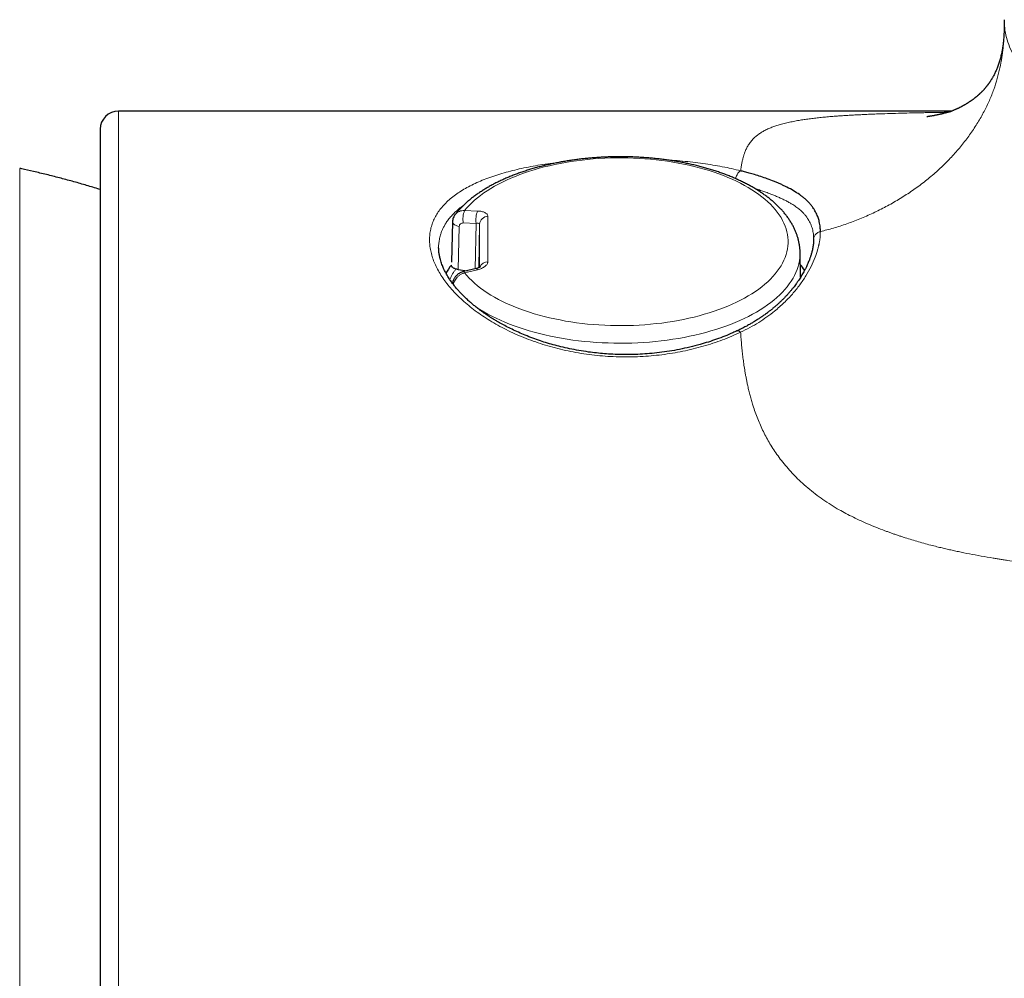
# Model space of a CAD drawing. Header units: millimetres. Extents: x 8 to 829, y 12 to 854.
# Tile 100 of 105: x 447 to 469, y 594 to 615. Entities that reach past the tile are written whole.
import ezdxf

# ---------------------------------------------------------------- set-up
doc = ezdxf.new("R2010")
doc.units = ezdxf.units.MM

msp = doc.modelspace()

# ---------------------------------------------------------------- linework, layer by layer
at = {"color": 7, "linetype": 'Continuous', "lineweight": 30}
for p, q in [((467.831, 613.313), (449.607, 613.313)), ((456.91, 610.889), (456.886, 610.012)), ((464.807, 610.51), (464.807, 610.489)), ((456.607, 610.319), (456.607, 610.326)), ((464.521, 609.68), (464.51, 610.222)), ((457.033, 609.848), (457.231, 609.822)), ((457.433, 609.87), (457.149, 609.802))]:
    msp.add_line(p, q, dxfattribs=at)
at = {"color": 8, "linetype": 'Continuous', "lineweight": 0}
for p, q in [((449.607, 583.242), (449.607, 613.313)), ((447.446, 612.059), (447.446, 572.568)), ((457.173, 611.135), (457.458, 611.127)), ((457.144, 610.865), (457.427, 610.857)), ((457.407, 609.864), (457.427, 610.857)), ((457.501, 610.838), (457.482, 609.886)), ((457.058, 610.791), (457.033, 609.848)), ((457.458, 609.843), (457.173, 609.775)), ((464.531, 609.695), (464.521, 609.715))]:
    msp.add_line(p, q, dxfattribs=at)
at = {"color": 8, "linetype": 'Continuous', "lineweight": 0, "flags": 128}
for points in [[(457.173, 609.775), (457.222, 609.717), (457.274, 609.66), (457.331, 609.604), (457.391, 609.549), (457.455, 609.494), (457.523, 609.441), (457.594, 609.39), (457.669, 609.339), (457.747, 609.29), (457.829, 609.242), (457.914, 609.195), (458.002, 609.15), (458.093, 609.107), (458.187, 609.065), (458.284, 609.025), (458.383, 608.986), (458.485, 608.95), (458.59, 608.915), (458.697, 608.881), (458.806, 608.85), (458.917, 608.82), (459.03, 608.793), (459.145, 608.767), (459.261, 608.744), (459.38, 608.722), (459.499, 608.703), (459.62, 608.685), (459.742, 608.67), (459.865, 608.656), (459.989, 608.645), (460.113, 608.636), (460.238, 608.629), (460.364, 608.624), (460.49, 608.622), (460.615, 608.621), (460.741, 608.623), (460.867, 608.627), (460.992, 608.633), (461.117, 608.641), (461.241, 608.651), (461.364, 608.664), (461.487, 608.678), (461.608, 608.695), (461.728, 608.713), (461.847, 608.734), (461.964, 608.757), (462.08, 608.782), (462.194, 608.808), (462.306, 608.837), (462.416, 608.868), (462.524, 608.9), (462.629, 608.934), (462.733, 608.97), (462.833, 609.008), (462.931, 609.048), (463.026, 609.089), (463.118, 609.132), (463.208, 609.176), (463.294, 609.222), (463.377, 609.269), (463.457, 609.318), (463.533, 609.368), (463.606, 609.419), (463.675, 609.471), (463.741, 609.525), (463.803, 609.58), (463.861, 609.636), (463.915, 609.692), (463.966, 609.75), (464.012, 609.809), (464.054, 609.868), (464.093, 609.928), (464.127, 609.988), (464.157, 610.049), (464.182, 610.111), (464.204, 610.173), (464.221, 610.235), (464.234, 610.298), (464.243, 610.361), (464.247, 610.424), (464.247, 610.487), (464.243, 610.549), (464.234, 610.612), (464.221, 610.675), (464.204, 610.737), (464.182, 610.799), (464.157, 610.861), (464.127, 610.922), (464.093, 610.982), (464.054, 611.042), (464.012, 611.102), (463.966, 611.16), (463.915, 611.218), (463.861, 611.274), (463.803, 611.33), (463.741, 611.385), (463.675, 611.439), (463.606, 611.491), (463.533, 611.542), (463.457, 611.592), (463.377, 611.641), (463.294, 611.688), (463.208, 611.734), (463.118, 611.779), (463.026, 611.821), (462.931, 611.862), (462.833, 611.902), (462.733, 611.94), (462.629, 611.976), (462.524, 612.01), (462.416, 612.043), (462.306, 612.073), (462.194, 612.102), (462.08, 612.128), (461.964, 612.153), (461.847, 612.176), (461.728, 612.197), (461.608, 612.215), (461.487, 612.232), (461.364, 612.247), (461.241, 612.259), (461.117, 612.269), (460.992, 612.277), (460.867, 612.283), (460.741, 612.287), (460.615, 612.289), (460.49, 612.288), (460.364, 612.286), (460.238, 612.281), (460.113, 612.274), (459.989, 612.265), (459.865, 612.254), (459.742, 612.241), (459.62, 612.225), (459.499, 612.208), (459.38, 612.188), (459.261, 612.166), (459.145, 612.143), (459.03, 612.117), (458.917, 612.09), (458.806, 612.06), (458.697, 612.029), (458.59, 611.996), (458.485, 611.961), (458.383, 611.924), (458.284, 611.885), (458.187, 611.845), (458.093, 611.803), (458.002, 611.76), (457.914, 611.715), (457.829, 611.668), (457.747, 611.62), (457.669, 611.571), (457.594, 611.521), (457.523, 611.469), (457.455, 611.416), (457.391, 611.362), (457.331, 611.306), (457.274, 611.25), (457.222, 611.193), (457.173, 611.135)], [(456.911, 610.897), (456.91, 610.896), (456.911, 610.881), (456.915, 610.866), (456.925, 610.851), (456.939, 610.838), (456.956, 610.825), (456.978, 610.814), (457.002, 610.804), (457.029, 610.797), (457.058, 610.791)], [(457.403, 609.044), (457.43, 609.026), (457.51, 608.974), (457.592, 608.924), (457.679, 608.875), (457.768, 608.828), (457.861, 608.782), (457.956, 608.738), (458.055, 608.695), (458.156, 608.654), (458.259, 608.615), (458.366, 608.577), (458.475, 608.542), (458.586, 608.508), (458.699, 608.476), (458.814, 608.446), (458.931, 608.417), (459.051, 608.391), (459.171, 608.367), (459.294, 608.344), (459.417, 608.324), (459.542, 608.306), (459.668, 608.29), (459.795, 608.276), (459.923, 608.264), (460.052, 608.254), (460.181, 608.246), (460.311, 608.241), (460.441, 608.237), (460.571, 608.236), (460.701, 608.237), (460.831, 608.24), (460.961, 608.245), (461.09, 608.253), (461.219, 608.262), (461.347, 608.274), (461.475, 608.288), (461.601, 608.304), (461.726, 608.322), (461.85, 608.342), (461.972, 608.364), (462.093, 608.388), (462.212, 608.414), (462.33, 608.442), (462.446, 608.472), (462.559, 608.504), (462.67, 608.537), (462.779, 608.573), (462.886, 608.61), (462.99, 608.649), (463.092, 608.69), (463.19, 608.732), (463.286, 608.776), (463.379, 608.822), (463.469, 608.869), (463.556, 608.918), (463.639, 608.968), (463.719, 609.019), (463.796, 609.072), (463.869, 609.125), (463.938, 609.18), (464.004, 609.237), (464.066, 609.294), (464.124, 609.352), (464.179, 609.411), (464.229, 609.471), (464.275, 609.532), (464.318, 609.594), (464.356, 609.656), (464.39, 609.719), (464.42, 609.782), (464.446, 609.846), (464.467, 609.91), (464.484, 609.974), (464.497, 610.039), (464.506, 610.104), (464.51, 610.169), (464.51, 610.221)], [(457.149, 609.802), (457.152, 609.802), (457.158, 609.798), (457.165, 609.789), (457.173, 609.775)], [(457.458, 609.843), (457.45, 609.856), (457.443, 609.865), (457.436, 609.87), (457.433, 609.87)]]:
    msp.add_lwpolyline(points, dxfattribs=at)
at = {"color": 7, "linetype": 'Continuous', "lineweight": 30}
for centre, radius, start, end in [((449.607, 612.913), 0.4, 90, 180), ((458.093, 609.001), 1.532, 141.9407, 149.9448), ((463.272, 608.966), 1.592, 32.8675, 38.6371)]:
    msp.add_arc(centre, radius, start, end, dxfattribs=at)
at = {"color": 8, "linetype": 'Continuous', "lineweight": 0}
for centre, radius, start, end in [((457.661, 610.946), 0.523, 158.8126, 188.9067), ((457.953, 610.934), 0.532, 158.6682, 188.2534), ((457.688, 610.824), 0.187, 91.7079, 175.6761), ((31.175, 610.514), 426.508, 359.9333, 0.0667), ((457.689, 609.824), 0.194, 92.103, 156.4806)]:
    msp.add_arc(centre, radius, start, end, dxfattribs=at)
for points, knots in [([(468.975, 615.278), (468.974, 615.217), (468.973, 615.092), (468.966, 614.899), (468.95, 614.693), (468.923, 614.476), (468.881, 614.251), (468.823, 614.019), (468.747, 613.781), (468.651, 613.541), (468.535, 613.299), (468.398, 613.059), (468.241, 612.821), (468.065, 612.587), (467.872, 612.36), (467.661, 612.14), (467.434, 611.931), (467.191, 611.733), (466.934, 611.548), (466.667, 611.377), (466.391, 611.221), (466.108, 611.08), (465.821, 610.954), (465.532, 610.845), (465.244, 610.751), (465.05, 610.702), (464.954, 610.677)], [0, 0, 0, 0, 0.029057, 0.060302, 0.093528, 0.128573, 0.165295, 0.203537, 0.243163, 0.284072, 0.32617, 0.369328, 0.4134, 0.458237, 0.503692, 0.549623, 0.5959, 0.64239, 0.688855, 0.735142, 0.781102, 0.826571, 0.871375, 0.915335, 0.958268, 1, 1, 1, 1]), ([(478.523, 613.454), (478.428, 613.404), (478.238, 613.305), (477.927, 613.169), (477.599, 613.044), (477.254, 612.931), (476.894, 612.831), (476.52, 612.745), (476.134, 612.673), (475.737, 612.617), (475.333, 612.576), (474.923, 612.55), (474.511, 612.54), (474.099, 612.545), (473.688, 612.566), (473.282, 612.602), (472.882, 612.654), (472.492, 612.72), (472.112, 612.801), (471.746, 612.896), (471.395, 613.004), (471.061, 613.125), (470.746, 613.259), (470.453, 613.404), (470.182, 613.56), (469.935, 613.725), (469.715, 613.899), (469.52, 614.081), (469.354, 614.27), (469.217, 614.465), (469.109, 614.664), (469.032, 614.866), (468.984, 615.071), (468.978, 615.209), (468.975, 615.278)], [0, 0, 0, 0, 0.031275, 0.062544, 0.093798, 0.12503, 0.156239, 0.187434, 0.218634, 0.249872, 0.281132, 0.312389, 0.343644, 0.374899, 0.406156, 0.437411, 0.468666, 0.49992, 0.531175, 0.562431, 0.593687, 0.624941, 0.656196, 0.68745, 0.718705, 0.74996, 0.781215, 0.812471, 0.843727, 0.874981, 0.906235, 0.93749, 0.968745, 1, 1, 1, 1]), ([(463.21, 612.006), (463.214, 612.037), (463.222, 612.098), (463.237, 612.182), (463.251, 612.245), (463.262, 612.288), (463.27, 612.315), (463.278, 612.342), (463.286, 612.368), (463.297, 612.396), (463.31, 612.43), (463.326, 612.468), (463.345, 612.508), (463.366, 612.547), (463.39, 612.585), (463.417, 612.623), (463.446, 612.66), (463.486, 612.705), (463.537, 612.754), (463.604, 612.808), (463.679, 612.856), (463.76, 612.9), (463.845, 612.939), (463.934, 612.973), (464.027, 613.004), (464.131, 613.033), (464.244, 613.061), (464.363, 613.086), (464.48, 613.107), (464.596, 613.126), (464.708, 613.142), (464.824, 613.156), (464.943, 613.169), (465.066, 613.182), (465.193, 613.193), (465.317, 613.203), (465.437, 613.211), (465.554, 613.218), (465.676, 613.225), (465.804, 613.232), (465.937, 613.238), (466.075, 613.244), (466.219, 613.25), (466.393, 613.256), (466.601, 613.262), (466.843, 613.269), (467.048, 613.274), (467.213, 613.277), (467.336, 613.279), (467.459, 613.281), (467.577, 613.283), (467.673, 613.285), (467.728, 613.285), (467.748, 613.286)], [0, 0, 0, 0, 0.031648, 0.061587, 0.08982, 0.100447, 0.110811, 0.120913, 0.130755, 0.141833, 0.154236, 0.172274, 0.189169, 0.204924, 0.22231, 0.239872, 0.257567, 0.275399, 0.30492, 0.333603, 0.361489, 0.388622, 0.415051, 0.437646, 0.460765, 0.48445, 0.509148, 0.533012, 0.556096, 0.575449, 0.594677, 0.613804, 0.632855, 0.651856, 0.670831, 0.689807, 0.705639, 0.721908, 0.738626, 0.755806, 0.773458, 0.791593, 0.81022, 0.829347, 0.85889, 0.88914, 0.920126, 0.934998, 0.950042, 0.965261, 0.980068, 0.992946, 1, 1, 1, 1]), ([(456.407, 610.5), (456.408, 610.539), (456.411, 610.617), (456.431, 610.732), (456.462, 610.843), (456.507, 610.952), (456.564, 611.057), (456.633, 611.158), (456.715, 611.255), (456.808, 611.348), (456.913, 611.437), (457.03, 611.522), (457.157, 611.602), (457.294, 611.677), (457.442, 611.748), (457.6, 611.815), (457.767, 611.877), (457.944, 611.934), (458.128, 611.987), (458.319, 612.035), (458.518, 612.079), (458.724, 612.118), (458.937, 612.153), (459.123, 612.179), (459.238, 612.193), (459.279, 612.197)], [0, 0, 0, 0, 0.044305, 0.088503, 0.132722, 0.177094, 0.221747, 0.265939, 0.310066, 0.354259, 0.398648, 0.443359, 0.487772, 0.532003, 0.57618, 0.620434, 0.664893, 0.709623, 0.754005, 0.798171, 0.842255, 0.88639, 0.931241, 0.975687, 1, 1, 1, 1]), ([(461.538, 612.251), (461.595, 612.247), (461.731, 612.238), (461.94, 612.219), (462.166, 612.195), (462.387, 612.166), (462.602, 612.133), (462.811, 612.096), (463.015, 612.054), (463.145, 612.022), (463.21, 612.006)], [0, 0, 0, 0, 0.0958638, 0.2247407, 0.3547717, 0.4836092, 0.612148, 0.7407918, 0.8699431, 1, 1, 1, 1]), ([(463.21, 612.006), (463.203, 612.001), (463.187, 611.992), (463.163, 611.969), (463.141, 611.938), (463.121, 611.9), (463.108, 611.864), (463.103, 611.841), (463.101, 611.833)], [0, 0, 0, 0, 0.1634754, 0.338594, 0.5224345, 0.7109668, 0.8994968, 1, 1, 1, 1]), ([(463.519, 611.619), (463.519, 611.619), (463.553, 611.609), (463.62, 611.587), (463.718, 611.554), (463.809, 611.521), (463.895, 611.488), (463.978, 611.455), (464.059, 611.42), (464.124, 611.39), (464.175, 611.365), (464.212, 611.346), (464.249, 611.326), (464.284, 611.307), (464.318, 611.287), (464.372, 611.254), (464.44, 611.207), (464.516, 611.146), (464.568, 611.097), (464.602, 611.06), (464.623, 611.037), (464.642, 611.013), (464.659, 610.99), (464.675, 610.967), (464.706, 610.919), (464.745, 610.844), (464.781, 610.737), (464.803, 610.627), (464.806, 610.549), (464.807, 610.51)], [0, 0, 0, 0, 0.000091, 0.041978, 0.0842, 0.126758, 0.165193, 0.20534, 0.247201, 0.289342, 0.310674, 0.332008, 0.353344, 0.374682, 0.396021, 0.417363, 0.479093, 0.537411, 0.592323, 0.612967, 0.633086, 0.652681, 0.671753, 0.690303, 0.70833, 0.784494, 0.858452, 0.930266, 1, 1, 1, 1]), ([(456.607, 610.326), (456.607, 610.326), (456.605, 610.361), (456.611, 610.428), (456.626, 610.529), (456.647, 610.606), (456.665, 610.66), (456.678, 610.693), (456.692, 610.726), (456.707, 610.758), (456.724, 610.79), (456.741, 610.822), (456.771, 610.871), (456.816, 610.937), (456.884, 611.019), (456.954, 611.091), (457.025, 611.154), (457.085, 611.203), (457.128, 611.234), (457.147, 611.248)], [0, 0, 0, 0, 0.000182, 0.096129, 0.193313, 0.291745, 0.325176, 0.358751, 0.392469, 0.426331, 0.460338, 0.494489, 0.528785, 0.618544, 0.712361, 0.81024, 0.877074, 0.945682, 1, 1, 1, 1]), ([(456.97, 611.052), (456.973, 611.057), (456.985, 611.074), (457.015, 611.097), (457.059, 611.121), (457.113, 611.135), (457.153, 611.135), (457.173, 611.135)], [0, 0, 0, 0, 0.080101, 0.29009, 0.513407, 0.750047, 1, 1, 1, 1]), ([(457.458, 611.127), (457.474, 611.126), (457.505, 611.125), (457.548, 611.117), (457.587, 611.106), (457.62, 611.092), (457.648, 611.075), (457.667, 611.055), (457.68, 611.034), (457.681, 611.019), (457.682, 611.011)], [0, 0, 0, 0, 0.127039, 0.250458, 0.37369, 0.50018, 0.627221, 0.750536, 0.873623, 1, 1, 1, 1]), ([(457.144, 610.865), (457.133, 610.864), (457.11, 610.863), (457.082, 610.846), (457.062, 610.822), (457.059, 610.802), (457.058, 610.791)], [0, 0, 0, 0, 0.248686, 0.500155, 0.748811, 1, 1, 1, 1]), ([(457.427, 610.857), (457.439, 610.859), (457.462, 610.862), (457.485, 610.857), (457.499, 610.85), (457.501, 610.842), (457.501, 610.838)], [0, 0, 0, 0, 0.300952, 0.56721, 0.79973, 1, 1, 1, 1]), ([(457.501, 610.838), (457.501, 610.734), (457.502, 610.525), (457.502, 610.21), (457.501, 609.995), (457.501, 609.895)], [0, 0, 0, 0, 0.3481116, 0.6961372, 1, 1, 1, 1]), ([(463.21, 608.476), (463.279, 608.51), (463.415, 608.577), (463.607, 608.69), (463.787, 608.81), (463.974, 608.953), (464.162, 609.119), (464.345, 609.31), (464.505, 609.508), (464.641, 609.711), (464.754, 609.914), (464.839, 610.105), (464.887, 610.25), (464.908, 610.331), (464.915, 610.361), (464.917, 610.37), (464.919, 610.379), (464.921, 610.388), (464.923, 610.397), (464.925, 610.406), (464.927, 610.417), (464.93, 610.433), (464.934, 610.457), (464.94, 610.493), (464.947, 610.542), (464.952, 610.607), (464.953, 610.652), (464.954, 610.677)], [0, 0, 0, 0, 0.062672, 0.125214, 0.187692, 0.250151, 0.333438, 0.416765, 0.500121, 0.583068, 0.666395, 0.74997, 0.820085, 0.850935, 0.854975, 0.859014, 0.863053, 0.867092, 0.871131, 0.875169, 0.878916, 0.88605, 0.89657, 0.910477, 0.93429, 0.964128, 1, 1, 1, 1]), ([(464.807, 610.51), (464.808, 610.519), (464.808, 610.537), (464.816, 610.565), (464.829, 610.591), (464.847, 610.616), (464.87, 610.637), (464.896, 610.655), (464.924, 610.669), (464.944, 610.674), (464.954, 610.677)], [0, 0, 0, 0, 0.119193, 0.243227, 0.370714, 0.5, 0.629286, 0.756773, 0.880807, 1, 1, 1, 1]), ([(463.21, 608.476), (463.146, 608.447), (463.017, 608.388), (462.814, 608.308), (462.606, 608.235), (462.391, 608.169), (462.171, 608.11), (461.947, 608.06), (461.719, 608.018), (461.488, 607.984), (461.254, 607.959), (461.017, 607.943), (460.78, 607.935), (460.544, 607.937), (460.308, 607.947), (460.073, 607.967), (459.839, 607.996), (459.608, 608.033), (459.381, 608.078), (459.159, 608.132), (458.941, 608.193), (458.728, 608.262), (458.522, 608.338), (458.322, 608.421), (458.13, 608.509), (457.946, 608.604), (457.77, 608.704), (457.603, 608.809), (457.445, 608.918), (457.297, 609.03), (457.159, 609.147), (457.032, 609.265), (456.916, 609.386), (456.811, 609.509), (456.717, 609.633), (456.636, 609.758), (456.566, 609.884), (456.508, 610.009), (456.463, 610.134), (456.431, 610.257), (456.411, 610.38), (456.408, 610.46), (456.407, 610.5)], [0, 0, 0, 0, 0.0250763, 0.050039, 0.0749642, 0.0999282, 0.1250073, 0.1499695, 0.1748595, 0.1997577, 0.2247446, 0.2498996, 0.2748844, 0.299781, 0.3246709, 0.3496359, 0.3747569, 0.3998221, 0.4247659, 0.4496671, 0.4746049, 0.4996579, 0.5247841, 0.5497688, 0.5746864, 0.5996121, 0.6246211, 0.6496996, 0.6746697, 0.6996036, 0.7245738, 0.7496521, 0.7745948, 0.799487, 0.8244017, 0.8494112, 0.8745875, 0.8997239, 0.9247586, 0.9497664, 0.9748221, 1, 1, 1, 1]), ([(457.682, 610.018), (457.681, 610.009), (457.68, 609.991), (457.668, 609.965), (457.648, 609.939), (457.62, 609.914), (457.587, 609.892), (457.548, 609.872), (457.505, 609.855), (457.474, 609.847), (457.458, 609.843)], [0, 0, 0, 0, 0.12651, 0.249571, 0.372705, 0.499426, 0.626248, 0.749663, 0.873104, 1, 1, 1, 1]), ([(456.985, 609.859), (456.973, 609.842), (456.932, 609.788), (456.888, 609.711), (456.861, 609.65), (456.852, 609.629)], [0, 0, 0, 0, 0.2152127, 0.7326192, 1, 1, 1, 1]), ([(457.173, 609.775), (457.153, 609.768), (457.113, 609.754), (457.059, 609.721), (457.015, 609.682), (456.98, 609.64), (456.954, 609.597), (456.937, 609.558), (456.931, 609.533), (456.929, 609.522)], [0, 0, 0, 0, 0.173484, 0.337727, 0.492724, 0.638469, 0.774959, 0.90219, 1, 1, 1, 1]), ([(463.21, 608.476), (463.203, 608.482), (463.187, 608.495), (463.163, 608.506), (463.142, 608.509), (463.131, 608.504), (463.126, 608.502)], [0, 0, 0, 0, 0.243132, 0.503618, 0.777119, 1, 1, 1, 1]), ([(478.414, 603.116), (478.13, 603.116), (477.563, 603.116), (476.856, 603.116), (476.411, 603.117), (476.227, 603.118), (476.161, 603.118), (476.095, 603.118), (476.027, 603.119), (475.869, 603.12), (475.623, 603.121), (475.28, 603.124), (474.933, 603.128), (474.585, 603.133), (474.249, 603.138), (473.993, 603.143), (473.812, 603.147), (473.703, 603.15), (473.595, 603.152), (473.48, 603.155), (473.315, 603.16), (473.101, 603.166), (472.812, 603.176), (472.494, 603.189), (472.148, 603.204), (471.814, 603.222), (471.494, 603.24), (471.173, 603.262), (470.839, 603.287), (470.491, 603.317), (470.141, 603.351), (469.799, 603.389), (469.504, 603.425), (469.254, 603.458), (469.098, 603.48), (468.999, 603.495), (468.953, 603.502), (468.908, 603.509), (468.863, 603.516), (468.818, 603.523), (468.773, 603.531), (468.656, 603.55), (468.47, 603.582), (468.217, 603.629), (468.015, 603.67), (467.86, 603.703), (467.75, 603.727), (467.641, 603.753), (467.526, 603.781), (467.345, 603.826), (467.101, 603.893), (466.877, 603.961), (466.73, 604.008), (466.656, 604.033), (466.582, 604.058), (466.509, 604.084), (466.438, 604.109), (466.324, 604.152), (466.171, 604.211), (465.983, 604.289), (465.804, 604.369), (465.635, 604.45), (465.476, 604.532), (465.311, 604.624), (465.141, 604.729), (464.967, 604.847), (464.799, 604.973), (464.639, 605.105), (464.494, 605.236), (464.363, 605.367), (464.244, 605.498), (464.131, 605.633), (464.027, 605.769), (463.934, 605.903), (463.85, 606.036), (463.775, 606.169), (463.706, 606.304), (463.641, 606.443), (463.582, 606.585), (463.527, 606.731), (463.483, 606.865), (463.446, 606.986), (463.417, 607.092), (463.39, 607.197), (463.366, 607.298), (463.347, 607.389), (463.331, 607.473), (463.316, 607.555), (463.302, 607.638), (463.289, 607.717), (463.275, 607.81), (463.261, 607.919), (463.246, 608.051), (463.232, 608.188), (463.22, 608.331), (463.214, 608.427), (463.21, 608.476)], [0, 0, 0, 0, 0.044048, 0.088102, 0.109819, 0.113232, 0.116646, 0.12006, 0.123474, 0.127135, 0.14468, 0.161709, 0.180432, 0.198489, 0.215878, 0.2326, 0.238328, 0.243973, 0.249536, 0.255035, 0.26192, 0.275215, 0.288204, 0.306816, 0.324764, 0.342049, 0.358673, 0.374637, 0.392175, 0.410635, 0.429041, 0.4469, 0.464213, 0.475344, 0.48624, 0.488654, 0.491056, 0.493447, 0.495826, 0.498194, 0.500549, 0.502893, 0.516707, 0.530094, 0.543059, 0.549026, 0.554901, 0.560684, 0.566638, 0.573454, 0.590152, 0.606378, 0.610553, 0.614696, 0.61881, 0.622894, 0.626948, 0.630974, 0.64227, 0.653174, 0.663694, 0.673841, 0.683626, 0.693064, 0.704883, 0.716711, 0.728578, 0.740517, 0.752557, 0.762825, 0.773444, 0.784437, 0.794975, 0.805262, 0.815318, 0.825095, 0.835087, 0.845308, 0.85577, 0.866483, 0.877459, 0.885375, 0.893231, 0.901029, 0.908758, 0.915746, 0.921592, 0.92775, 0.934223, 0.940623, 0.945853, 0.955608, 0.9659, 0.976728, 0.988094, 1, 1, 1, 1])]:
    msp.add_open_spline(points, degree=3, knots=knots, dxfattribs=at)
at = {"color": 7, "linetype": 'Continuous', "lineweight": 30}
for points, knots in [([(468.975, 615.31), (468.975, 615.286), (468.975, 615.242), (468.974, 615.179), (468.973, 615.124), (468.971, 615.078), (468.97, 615.041), (468.969, 615.014), (468.968, 614.996), (468.967, 614.983), (468.967, 614.969), (468.966, 614.954), (468.964, 614.926), (468.961, 614.89), (468.957, 614.845), (468.953, 614.802), (468.948, 614.76), (468.942, 614.719), (468.936, 614.68), (468.93, 614.645), (468.923, 614.608), (468.914, 614.563), (468.903, 614.515), (468.892, 614.469), (468.879, 614.424), (468.866, 614.38), (468.851, 614.336), (468.836, 614.294), (468.821, 614.254), (468.804, 614.214), (468.787, 614.176), (468.77, 614.139), (468.751, 614.102), (468.736, 614.074), (468.722, 614.05), (468.712, 614.032), (468.701, 614.013), (468.689, 613.994), (468.678, 613.976), (468.667, 613.96), (468.658, 613.946), (468.65, 613.935), (468.641, 613.922), (468.631, 613.908), (468.621, 613.894), (468.612, 613.883), (468.604, 613.873), (468.596, 613.861), (468.585, 613.848), (468.574, 613.834), (468.563, 613.821), (468.553, 613.809), (468.543, 613.798), (468.532, 613.786), (468.519, 613.771), (468.505, 613.756), (468.493, 613.743), (468.482, 613.733), (468.473, 613.723), (468.462, 613.712), (468.45, 613.701), (468.437, 613.689), (468.426, 613.678), (468.415, 613.668), (468.406, 613.66), (468.396, 613.651), (468.385, 613.642), (468.373, 613.632), (468.36, 613.621), (468.348, 613.61), (468.336, 613.602), (468.326, 613.594), (468.316, 613.586), (468.305, 613.577), (468.293, 613.568), (468.279, 613.558), (468.265, 613.548), (468.252, 613.539), (468.241, 613.531), (468.229, 613.523), (468.217, 613.515), (468.203, 613.505), (468.187, 613.495), (468.172, 613.485), (468.158, 613.477), (468.144, 613.468), (468.131, 613.46), (468.115, 613.451), (468.097, 613.441), (468.08, 613.431), (468.064, 613.422), (468.05, 613.414), (468.036, 613.407), (468.022, 613.4), (468.006, 613.391), (467.988, 613.383), (467.972, 613.375), (467.957, 613.368), (467.944, 613.362), (467.932, 613.356), (467.919, 613.35), (467.905, 613.344), (467.886, 613.336), (467.864, 613.326), (467.842, 613.317), (467.822, 613.309), (467.801, 613.302), (467.79, 613.297), (467.79, 613.297), (467.788, 613.297), (467.787, 613.297), (467.787, 613.296), (467.786, 613.296), (467.785, 613.296), (467.785, 613.296), (467.786, 613.296), (467.786, 613.296), (467.788, 613.297), (467.79, 613.297), (467.792, 613.298), (467.795, 613.299), (467.798, 613.3), (467.801, 613.301), (467.796, 613.299), (467.779, 613.294), (467.752, 613.287), (467.726, 613.28), (467.699, 613.272), (467.672, 613.266), (467.649, 613.26), (467.628, 613.255), (467.609, 613.25), (467.591, 613.246), (467.575, 613.242), (467.559, 613.238), (467.541, 613.234), (467.52, 613.23), (467.497, 613.225), (467.47, 613.219), (467.445, 613.214), (467.419, 613.209), (467.396, 613.205), (467.374, 613.201), (467.358, 613.199), (467.346, 613.197), (467.337, 613.195), (467.328, 613.194), (467.322, 613.193), (467.316, 613.192), (467.311, 613.191), (467.305, 613.19), (467.3, 613.189), (467.295, 613.189), (467.292, 613.188), (467.289, 613.188), (467.286, 613.188), (467.284, 613.187), (467.284, 613.187), (467.284, 613.187)], [0, 0, 0, 0, 0.008956, 0.01705, 0.024174, 0.030242, 0.035187, 0.038961, 0.041431, 0.043565, 0.046011, 0.048772, 0.051853, 0.061127, 0.068769, 0.078133, 0.086974, 0.096166, 0.105052, 0.111279, 0.120285, 0.131124, 0.143272, 0.156366, 0.167357, 0.179408, 0.192703, 0.205262, 0.218171, 0.229934, 0.244038, 0.257052, 0.270263, 0.28459, 0.290859, 0.299206, 0.307046, 0.314987, 0.323279, 0.330737, 0.335471, 0.340397, 0.345776, 0.352288, 0.359175, 0.364024, 0.368141, 0.37341, 0.379777, 0.387235, 0.393927, 0.399527, 0.404583, 0.411054, 0.419203, 0.427833, 0.434954, 0.440187, 0.445329, 0.451214, 0.458104, 0.465478, 0.47212, 0.477381, 0.482241, 0.487219, 0.492654, 0.499228, 0.506334, 0.51298, 0.518161, 0.523026, 0.527891, 0.532969, 0.539242, 0.54607, 0.55263, 0.558377, 0.56348, 0.568393, 0.573683, 0.579908, 0.586926, 0.593533, 0.599228, 0.604416, 0.609575, 0.615672, 0.622777, 0.630016, 0.636038, 0.641385, 0.646594, 0.652226, 0.658683, 0.665953, 0.673125, 0.678904, 0.684126, 0.689287, 0.694539, 0.699761, 0.708722, 0.719039, 0.729484, 0.739739, 0.749787, 0.758966, 0.767328, 0.77157, 0.776107, 0.781286, 0.78682, 0.792444, 0.797305, 0.802119, 0.806894, 0.812012, 0.818132, 0.822056, 0.825668, 0.828905, 0.831756, 0.83485, 0.841345, 0.847147, 0.85245, 0.859267, 0.865587, 0.870789, 0.875096, 0.879896, 0.884093, 0.887743, 0.891172, 0.895944, 0.900985, 0.907037, 0.91311, 0.922262, 0.928329, 0.935768, 0.943776, 0.949897, 0.953446, 0.957628, 0.961572, 0.964568, 0.967287, 0.970155, 0.973562, 0.97784, 0.98175, 0.984775, 0.987447, 0.991369, 0.996241, 1, 1, 1, 1]), ([(449.207, 612.912), (449.207, 612.912), (449.207, 612.911), (449.207, 612.897), (449.207, 612.871), (449.207, 612.839), (449.207, 612.807), (449.207, 612.78), (449.207, 612.749), (449.207, 612.715), (449.207, 612.678), (449.207, 612.627), (449.207, 612.556), (449.207, 612.462), (449.207, 612.358), (449.207, 612.242), (449.207, 612.125), (449.207, 612.008), (449.207, 611.895), (449.207, 611.776), (449.207, 611.652), (449.207, 611.504), (449.207, 611.328), (449.207, 611.118), (449.207, 610.896), (449.207, 610.661), (449.207, 610.414), (449.207, 610.149), (449.207, 609.866), (449.207, 609.563), (449.207, 609.247), (449.207, 608.959), (449.207, 608.704), (449.207, 608.486), (449.207, 608.262), (449.207, 608.029), (449.207, 607.767), (449.207, 607.474), (449.207, 607.153), (449.207, 606.824), (449.207, 606.542), (449.207, 606.308), (449.207, 606.127), (449.207, 605.944), (449.207, 605.759), (449.207, 605.571), (449.207, 605.318), (449.207, 604.996), (449.207, 604.602), (449.207, 604.201), (449.207, 603.794), (449.207, 603.382), (449.207, 602.967), (449.207, 602.547), (449.207, 602.119), (449.207, 601.654), (449.207, 601.153), (449.207, 600.617), (449.207, 600.074), (449.207, 599.525), (449.207, 598.969), (449.207, 598.434), (449.207, 597.922), (449.207, 597.435), (449.207, 596.945), (449.207, 596.453), (449.207, 595.96), (449.207, 595.469), (449.207, 594.978), (449.207, 594.488), (449.207, 594), (449.207, 593.514), (449.207, 593.029), (449.207, 592.543), (449.207, 592.134), (449.207, 591.803), (449.207, 591.548), (449.207, 591.294), (449.207, 591.039), (449.207, 590.785), (449.207, 590.456), (449.207, 590.054), (449.207, 589.58), (449.207, 589.108), (449.207, 588.638), (449.207, 588.203), (449.207, 587.804), (449.207, 587.438), (449.207, 587.076), (449.207, 586.721), (449.207, 586.318), (449.207, 585.868), (449.207, 585.368), (449.207, 584.872), (449.207, 584.381), (449.207, 583.895), (449.207, 583.575), (449.207, 583.415)], [0, 0, 0, 0, 0.009238, 0.020931, 0.032617, 0.044303, 0.050427, 0.056554, 0.062684, 0.068819, 0.07496, 0.081107, 0.092612, 0.104099, 0.115575, 0.127045, 0.138517, 0.147534, 0.15656, 0.165595, 0.174541, 0.183113, 0.195854, 0.208581, 0.221305, 0.234034, 0.246775, 0.259538, 0.273175, 0.28679, 0.300395, 0.313999, 0.322554, 0.331116, 0.339687, 0.348369, 0.357407, 0.36869, 0.379961, 0.391227, 0.402493, 0.408397, 0.414302, 0.420212, 0.426125, 0.432044, 0.437968, 0.449906, 0.461823, 0.473728, 0.485626, 0.497526, 0.50922, 0.520929, 0.532658, 0.544602, 0.558801, 0.572983, 0.587159, 0.601341, 0.61554, 0.629768, 0.641934, 0.654079, 0.666211, 0.678335, 0.690461, 0.702378, 0.71431, 0.726264, 0.737995, 0.7497, 0.761393, 0.773079, 0.784766, 0.79089, 0.797016, 0.803147, 0.809282, 0.815423, 0.82157, 0.833075, 0.844562, 0.856037, 0.867508, 0.878979, 0.887997, 0.897022, 0.906058, 0.915003, 0.923577, 0.936318, 0.949047, 0.961771, 0.974499, 0.987239, 1, 1, 1, 1]), ([(460.58, 612.313), (460.537, 612.313), (460.478, 612.312), (460.39, 612.311), (460.316, 612.308), (460.227, 612.305), (460.134, 612.3), (460.037, 612.293), (459.937, 612.286), (459.835, 612.276), (459.731, 612.265), (459.627, 612.252), (459.522, 612.238), (459.417, 612.222), (459.312, 612.204), (459.207, 612.184), (459.102, 612.163), (458.999, 612.14), (458.896, 612.116), (458.794, 612.09), (458.693, 612.062), (458.594, 612.032), (458.496, 612.001), (458.4, 611.969), (458.305, 611.934), (458.211, 611.899), (458.12, 611.861), (458.031, 611.822), (457.943, 611.782), (457.858, 611.74), (457.775, 611.696), (457.694, 611.652), (457.616, 611.605), (457.54, 611.557), (457.466, 611.508), (457.395, 611.458), (457.327, 611.406), (457.262, 611.352), (457.199, 611.298), (457.14, 611.242), (457.083, 611.185), (457.03, 611.127), (456.992, 611.083), (456.973, 611.057), (456.969, 611.052)], [0, 0, 0, 0, 0.02789, 0.039083, 0.057678, 0.076971, 0.097658, 0.119242, 0.141525, 0.164348, 0.187596, 0.211189, 0.235061, 0.259167, 0.283469, 0.307937, 0.332549, 0.357285, 0.38213, 0.407073, 0.432102, 0.45721, 0.482388, 0.507632, 0.532937, 0.558297, 0.583709, 0.60917, 0.634677, 0.660226, 0.685814, 0.711438, 0.737094, 0.762778, 0.788484, 0.814204, 0.839928, 0.865648, 0.891351, 0.917024, 0.942653, 0.968224, 0.993719, 1, 1, 1, 1]), ([(464.51, 610.221), (464.51, 610.226), (464.51, 610.254), (464.506, 610.305), (464.499, 610.373), (464.486, 610.442), (464.47, 610.51), (464.45, 610.579), (464.426, 610.648), (464.398, 610.716), (464.365, 610.785), (464.328, 610.853), (464.286, 610.92), (464.24, 610.988), (464.192, 611.052), (464.141, 611.113), (464.089, 611.171), (464.033, 611.228), (463.974, 611.284), (463.913, 611.339), (463.848, 611.393), (463.78, 611.445), (463.71, 611.497), (463.636, 611.546), (463.56, 611.595), (463.482, 611.642), (463.401, 611.687), (463.318, 611.731), (463.232, 611.774), (463.144, 611.815), (463.054, 611.855), (462.962, 611.893), (462.868, 611.929), (462.773, 611.964), (462.675, 611.997), (462.576, 612.029), (462.475, 612.059), (462.372, 612.088), (462.268, 612.114), (462.163, 612.14), (462.057, 612.163), (461.949, 612.185), (461.84, 612.205), (461.731, 612.223), (461.62, 612.24), (461.51, 612.255), (461.398, 612.268), (461.287, 612.28), (461.176, 612.289), (461.066, 612.297), (460.96, 612.303), (460.863, 612.308), (460.779, 612.31), (460.687, 612.312), (460.621, 612.313), (460.58, 612.313)], [0, 0, 0, 0, 0.0041628, 0.02287, 0.0416892, 0.0606515, 0.0797869, 0.0991233, 0.1186858, 0.1384955, 0.1585681, 0.1789137, 0.1995351, 0.220428, 0.2415809, 0.2607718, 0.2800686, 0.2994542, 0.3189123, 0.3384275, 0.3579853, 0.3775725, 0.3971779, 0.4167919, 0.4364053, 0.4560106, 0.4756033, 0.4951797, 0.5147375, 0.5342746, 0.5537898, 0.5732824, 0.592752, 0.6121983, 0.6316214, 0.6510212, 0.6703977, 0.689751, 0.7090807, 0.7283862, 0.7476666, 0.7669203, 0.7861445, 0.8053353, 0.8244863, 0.8435875, 0.8626227, 0.8815639, 0.90036, 0.9189068, 0.9369568, 0.9537483, 0.9672829, 0.9790698, 1, 1, 1, 1]), ([(449.207, 611.596), (449.189, 611.602), (449.079, 611.637), (448.875, 611.697), (448.596, 611.777), (448.315, 611.852), (448.032, 611.924), (447.757, 611.99), (447.561, 612.034), (447.461, 612.055), (447.446, 612.058)], [0, 0, 0, 0, 0.031641, 0.190475, 0.349756, 0.509537, 0.669881, 0.830859, 0.97545, 1, 1, 1, 1]), ([(464.954, 610.677), (464.954, 610.692), (464.953, 610.723), (464.95, 610.774), (464.942, 610.833), (464.932, 610.888), (464.918, 610.94), (464.904, 610.986), (464.886, 611.033), (464.863, 611.083), (464.833, 611.139), (464.794, 611.2), (464.747, 611.262), (464.698, 611.317), (464.647, 611.367), (464.596, 611.411), (464.546, 611.451), (464.474, 611.503), (464.37, 611.569), (464.263, 611.628), (464.19, 611.664), (464.158, 611.68), (464.125, 611.695), (464.091, 611.711), (464.056, 611.726), (464.021, 611.741), (463.985, 611.756), (463.911, 611.786), (463.801, 611.828), (463.656, 611.878), (463.523, 611.92), (463.404, 611.954), (463.302, 611.982), (463.239, 611.999), (463.21, 612.006)], [0, 0, 0, 0, 0.021082, 0.046685, 0.076798, 0.111408, 0.135461, 0.161282, 0.188867, 0.218213, 0.249312, 0.29309, 0.334221, 0.372709, 0.408557, 0.441774, 0.472367, 0.500345, 0.567745, 0.637329, 0.651256, 0.665267, 0.679363, 0.693543, 0.707807, 0.722155, 0.736588, 0.751105, 0.80841, 0.859378, 0.90402, 0.942339, 0.974336, 1, 1, 1, 1]), ([(456.969, 611.052), (456.961, 611.04), (456.944, 611.017), (456.926, 610.977), (456.913, 610.934), (456.911, 610.904), (456.91, 610.889)], [0, 0, 0, 0, 0.2437969, 0.4915412, 0.7434588, 1, 1, 1, 1]), ([(464.807, 610.489), (464.806, 610.478), (464.806, 610.453), (464.802, 610.411), (464.796, 610.363), (464.788, 610.319), (464.78, 610.277), (464.77, 610.239), (464.76, 610.202), (464.75, 610.168), (464.74, 610.137), (464.731, 610.11), (464.722, 610.084), (464.711, 610.055), (464.697, 610.018), (464.678, 609.974), (464.654, 609.922), (464.625, 609.861), (464.594, 609.804), (464.565, 609.751), (464.538, 609.706), (464.51, 609.661), (464.483, 609.62), (464.46, 609.585), (464.44, 609.557), (464.418, 609.527), (464.393, 609.492), (464.36, 609.449), (464.322, 609.402), (464.278, 609.35), (464.232, 609.298), (464.187, 609.25), (464.143, 609.205), (464.096, 609.158), (464.043, 609.108), (463.988, 609.059), (463.932, 609.011), (463.877, 608.966), (463.824, 608.925), (463.778, 608.89), (463.739, 608.861), (463.707, 608.838), (463.683, 608.822), (463.664, 608.809), (463.646, 608.796), (463.622, 608.78), (463.591, 608.76), (463.555, 608.737), (463.509, 608.708), (463.451, 608.673), (463.381, 608.633), (463.3, 608.589), (463.214, 608.545), (463.154, 608.517), (463.126, 608.504)], [0, 0, 0, 0, 0.023084, 0.049639, 0.073692, 0.096503, 0.118174, 0.138027, 0.155869, 0.173205, 0.188311, 0.201208, 0.212437, 0.224834, 0.242894, 0.263516, 0.287085, 0.314579, 0.346048, 0.365449, 0.386097, 0.407317, 0.425905, 0.441441, 0.45393, 0.463993, 0.482036, 0.500765, 0.521437, 0.545435, 0.57276, 0.592458, 0.613589, 0.636161, 0.660179, 0.685343, 0.708916, 0.732984, 0.754153, 0.772413, 0.787757, 0.800176, 0.809667, 0.814449, 0.821322, 0.830304, 0.841396, 0.854601, 0.869921, 0.891096, 0.915317, 0.942577, 0.972863, 1, 1, 1, 1]), ([(463.125, 608.504), (463.097, 608.491), (463.012, 608.451), (462.865, 608.39), (462.686, 608.323), (462.506, 608.262), (462.311, 608.204), (462.1, 608.149), (461.876, 608.1), (461.654, 608.061), (461.436, 608.03), (461.222, 608.008), (461.012, 607.994), (460.809, 607.987), (460.611, 607.987), (460.419, 607.994), (460.234, 608.006), (460.057, 608.022), (459.869, 608.045), (459.673, 608.076), (459.472, 608.114), (459.285, 608.156), (459.111, 608.202), (458.948, 608.249), (458.785, 608.303), (458.623, 608.361), (458.463, 608.425), (458.316, 608.49), (458.18, 608.555), (458.074, 608.609), (457.996, 608.651), (457.941, 608.682), (457.892, 608.71), (457.852, 608.734), (457.822, 608.752), (457.803, 608.764), (457.789, 608.772), (457.775, 608.781), (457.754, 608.794), (457.725, 608.813), (457.687, 608.838), (457.641, 608.868), (457.59, 608.904), (457.537, 608.942), (457.477, 608.986), (457.413, 609.036), (457.347, 609.09), (457.282, 609.146), (457.219, 609.204), (457.156, 609.264), (457.098, 609.323), (457.043, 609.383), (456.99, 609.445), (456.936, 609.511), (456.884, 609.581), (456.841, 609.644), (456.807, 609.698), (456.781, 609.743), (456.758, 609.784), (456.739, 609.821), (456.722, 609.856), (456.705, 609.894), (456.687, 609.938), (456.669, 609.986), (456.652, 610.038), (456.639, 610.084), (456.629, 610.126), (456.622, 610.163), (456.615, 610.201), (456.611, 610.241), (456.608, 610.281), (456.607, 610.306), (456.607, 610.319)], [0, 0, 0, 0, 0.011587, 0.034785, 0.057531, 0.079827, 0.101672, 0.128338, 0.154288, 0.179513, 0.204006, 0.227759, 0.250779, 0.273137, 0.294838, 0.315871, 0.336227, 0.355896, 0.374874, 0.399091, 0.42206, 0.443777, 0.464243, 0.483799, 0.502657, 0.524375, 0.545096, 0.56482, 0.583544, 0.60127, 0.609758, 0.617997, 0.625526, 0.631752, 0.636672, 0.639084, 0.640987, 0.642937, 0.646138, 0.650864, 0.657001, 0.664548, 0.6735, 0.682842, 0.691827, 0.705223, 0.717737, 0.729372, 0.743611, 0.757111, 0.770199, 0.782968, 0.796719, 0.811526, 0.827194, 0.843094, 0.853181, 0.863326, 0.872722, 0.880915, 0.887905, 0.896615, 0.906732, 0.918118, 0.930222, 0.94297, 0.951454, 0.959962, 0.968573, 0.978223, 0.989199, 1, 1, 1, 1]), ([(457.033, 609.848), (457.022, 609.85), (457.001, 609.853), (456.971, 609.862), (456.945, 609.873), (456.923, 609.885), (456.905, 609.9), (456.893, 609.915), (456.886, 609.931), (456.885, 609.94), (456.885, 609.945)], [0, 0, 0, 0, 0.129059, 0.258117, 0.387177, 0.516237, 0.64527, 0.774304, 0.903322, 1, 1, 1, 1]), ([(457.149, 609.802), (457.136, 609.799), (457.113, 609.792), (457.081, 609.778), (457.05, 609.76), (457.023, 609.74), (457, 609.72), (456.984, 609.702), (456.969, 609.684), (456.954, 609.662), (456.938, 609.635), (456.925, 609.602), (456.915, 609.571), (456.913, 609.551), (456.913, 609.544)], [0, 0, 0, 0, 0.1051277, 0.1978569, 0.2793292, 0.3834218, 0.4715045, 0.5217672, 0.5774129, 0.6582034, 0.7362332, 0.8300105, 0.9405887, 1, 1, 1, 1]), ([(457.517, 609.905), (457.517, 609.905), (457.517, 609.906), (457.513, 609.902), (457.5, 609.894), (457.479, 609.884), (457.456, 609.876), (457.441, 609.872), (457.433, 609.87)], [0, 0, 0, 0, 0.066605, 0.230384, 0.432251, 0.684974, 0.834052, 1, 1, 1, 1])]:
    msp.add_open_spline(points, degree=3, knots=knots, dxfattribs=at)

doc.saveas('drawing.dxf')
